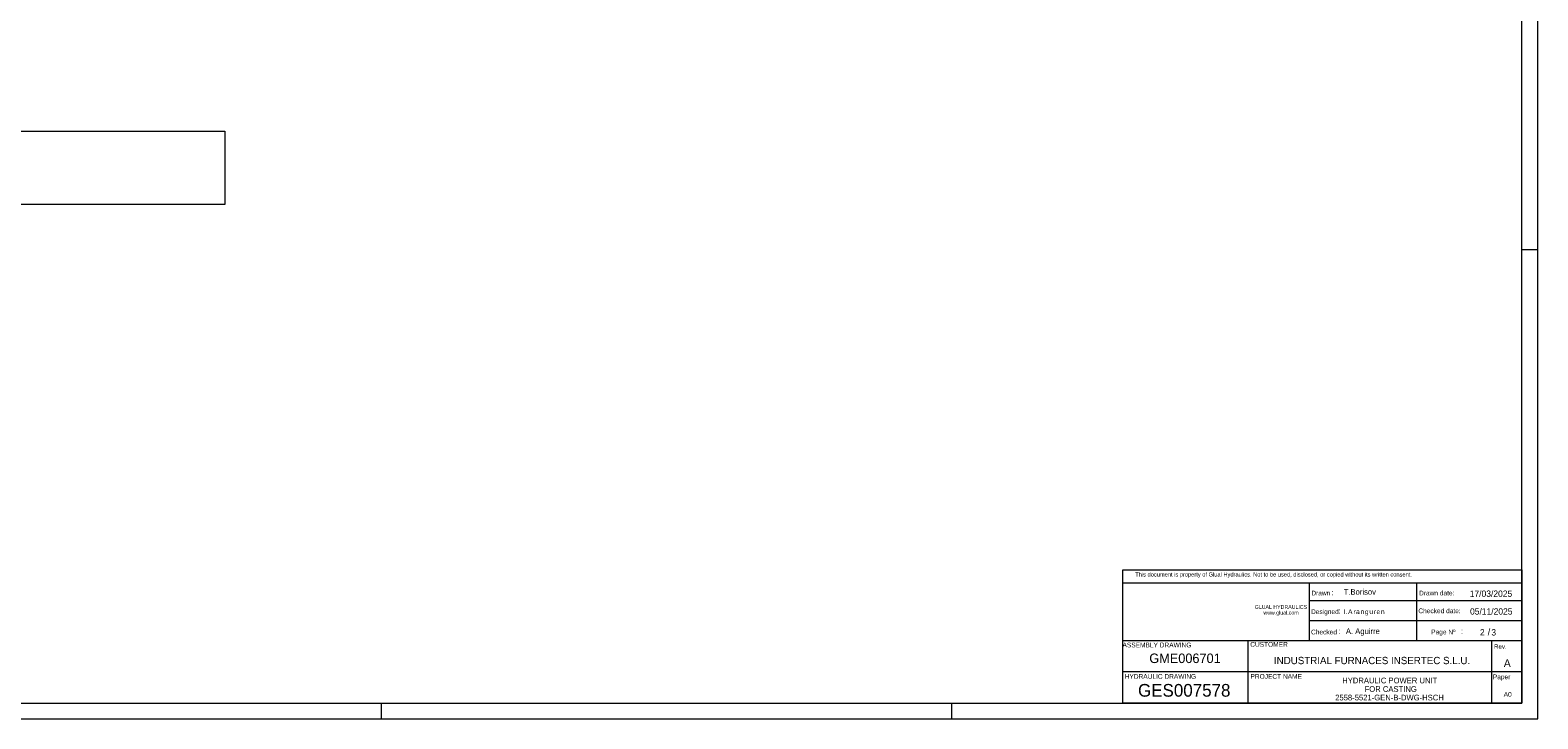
# Model space of a CAD drawing. Header units: millimetres. Extents: x 0 to 203, y 0 to 47.
# Tile 110 of 196: x 108 to 134, y 0 to 12. Entities that reach past the tile are written whole.
import ezdxf

# ---------------------------------------------------------------- set-up
doc = ezdxf.new("R2010")
doc.units = ezdxf.units.MM
doc.layers.add('PDF_Geomertry', color=7, linetype='Continuous')
doc.layers.add('PDF_Text', color=7, linetype='Continuous')
doc.styles.add('PDF Arial', font='txt')

msp = doc.modelspace()

# ---------------------------------------------------------------- linework, layer by layer
at = {"layer": 'PDF_Geomertry', "lineweight": 15}
for points in [[(68.346, 0.003), (134.469, 0.003), (134.469, 46.773), (68.346, 46.773), (68.346, 0.003)], [(69.736, 0.281), (134.191, 0.281), (134.191, 46.495), (69.736, 46.495), (69.736, 0.281)], [(111.418, 10.314), (111.418, 9.029), (84.746, 9.029), (84.746, 10.314), (111.418, 10.314)], [(127.184, 2.617), (134.191, 2.617), (134.191, 0.827), (127.184, 0.827)]]:
    msp.add_lwpolyline(points, close=True, dxfattribs=at)
for points in [[(134.469, 8.234), (134.191, 8.234)], [(134.191, 2.384), (127.184, 2.384)], [(130.454, 2.384), (130.454, 1.371)], [(132.339, 2.384), (132.339, 1.371)], [(134.191, 2.072), (130.454, 2.072)], [(134.191, 1.722), (130.454, 1.722)], [(134.191, 1.371), (127.184, 1.371)], [(129.386, 0.281), (129.386, 1.371)], [(133.663, 0.827), (133.663, 1.371)], [(134.191, 0.827), (134.191, 0.281), (127.184, 0.281), (127.184, 0.827)], [(133.663, 0.281), (133.663, 0.843)], [(114.171, 0.003), (114.171, 0.281)], [(124.181, 0.003), (124.181, 0.281)]]:
    msp.add_lwpolyline(points, dxfattribs=at)

# ---------------------------------------------------------------- texts
at = {"layer": 'PDF_Text', "attachment_point": 7, "style": 'PDF Arial'}
for s, insert, char_height in [('This document is property of Glual Hydraulics. Not to be used, disclosed, or copied without its written consent.', (127.401, 2.479), 0.072326), ('Drawn', (130.493, 2.168), 0.0834), (':', (130.849, 2.173), 0.0947), ('T.Borisov', (131.061, 2.179), 0.1003), ('Drawn date:', (132.384, 2.168), 0.08342), ('17/03/2025', (133.274, 2.142), 0.1114), ('GLUAL HYDRAULICS', (129.498, 1.932), 0.06671), ('www.glual.com', (129.651, 1.813), 0.06671), ('Designed', (130.488, 1.817), 0.0834), (':', (130.971, 1.85), 0.0947), ('I', (131.061, 1.841), 0.0834), ('.', (131.099, 1.841), 0.0834), ('A', (131.138, 1.841), 0.0834), ('r', (131.232, 1.841), 0.0834), ('a', (131.278, 1.84), 0.0834), ('n', (131.356, 1.841), 0.0834), ('g', (131.434, 1.817), 0.0834), ('u', (131.512, 1.84), 0.0834), ('r', (131.59, 1.841), 0.0834), ('e', (131.637, 1.84), 0.0834), ('n', (131.715, 1.841), 0.0834), ('Checked date:', (132.372, 1.856), 0.08342), ('05/11/2025', (133.279, 1.831), 0.1114), ('Checked', (130.488, 1.484), 0.0834), (':', (130.971, 1.495), 0.0947), ('A. Aguirre', (131.099, 1.461), 0.1003), (':', (133.118, 1.495), 0.0947), ('2', (133.453, 1.466), 0.111), ('/', (133.59, 1.467), 0.117), ('3', (133.653, 1.464), 0.111), ('ASSEMBLY DRAWING', (127.178, 1.256), 0.08342), ('CUSTOMER', (129.42, 1.267), 0.0834), ('Page Nº', (132.597, 1.461), 0.0834), ('Rev.', (133.701, 1.231), 0.0779), ('GME006701', (127.648, 0.98), 0.167), ('INDUSTRIAL FURNACES INSERTEC S.L.U.', (129.836, 0.961), 0.12808), ('A', (133.873, 0.915), 0.134), ('HYDRAULIC DRAWING', (127.216, 0.705), 0.08342), ('PROJECT NAME', (129.425, 0.705), 0.08342), ('GES007578', (127.45, 0.389), 0.2227), ('HYDRAULIC POWER UNIT', (131.035, 0.625), 0.10027), ('FOR CASTING', (131.428, 0.475), 0.10027), ('Paper', (133.68, 0.673), 0.0834), ('2558-5521-GEN-B-DWG-HSCH', (130.911, 0.325), 0.10027), ('A0', (133.87, 0.389), 0.0834)]:
    msp.add_mtext(s, dxfattribs=dict(at, insert=insert, char_height=char_height))

doc.saveas('drawing.dxf')
